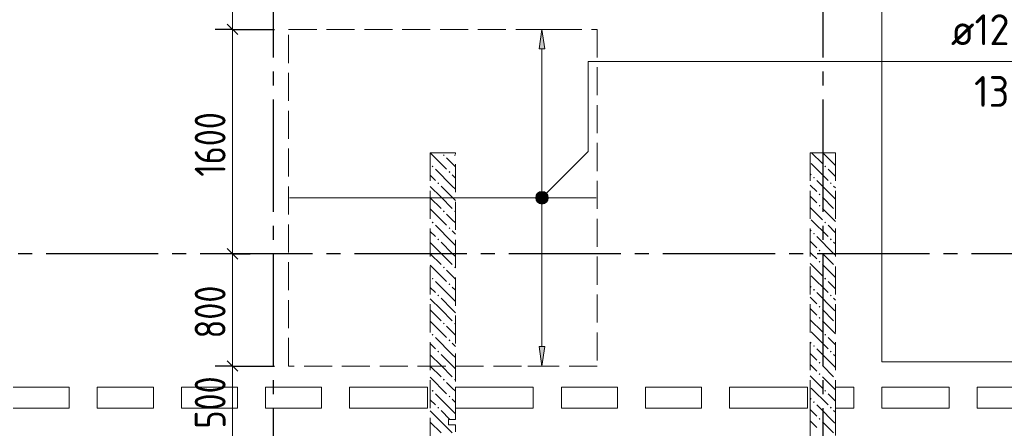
# Model space of a CAD drawing. Header units: millimetres. Extents: x 0 to 61017, y 0 to 42000.
# Tile 15 of 30: x 15912 to 22934, y 34356 to 37269. Entities that reach past the tile are written whole.
import ezdxf

# ---------------------------------------------------------------- set-up
doc = ezdxf.new("R2010")
doc.units = ezdxf.units.MM
doc.linetypes.add('______2', pattern=[270, 200, -70])
doc.linetypes.add('______5', pattern=[1100, 800, -100, 100, -100])
for name, color, linetype, lineweight in [('Standard', 7, 'Continuous', 25), ('ДОП Верх по Х', 7, 'Continuous', 25), ('Оси', 40, '______5', 18), ('Позиционная метка номер позиции', 7, 'Continuous', 13), ('Примечания', 7, 'Continuous', 25)]:
    doc.layers.add(name, color=color, linetype=linetype, lineweight=lineweight)
doc.layers.add('ЖБ Перекрытие верхний уровень', color=7, linetype='Continuous', lineweight=25, true_color=0xe0e0ff)
doc.layers.add('ЖБ Стена верхний уровень', color=7, linetype='Continuous', lineweight=25, true_color=0x006e00)
doc.styles.add('GOST 2.304-81', font='txt')
doc.styles.add('ISOCPEUR', font='txt')

msp = doc.modelspace()

# ---------------------------------------------------------------- hatches: boundary and pattern name
at = {"layer": 'ДОП Верх по Х', "linetype": 'Continuous', "lineweight": 13, "transparency": 33554687}
for points in [[(19657, 37060), (19637, 37200), (19617, 37060)], [(19604.7, 36018.8), (19669.2, 36018.8), (19655.7, 36032.3)], [(19604.7, 36018.8), (19655.7, 36032.3), (19618.2, 36032.3)], [(19618.2, 36032.3), (19655.7, 36032.3), (19637, 36037.5)], [(19599.5, 36000), (19674.5, 36000), (19669.2, 36018.8)], [(19599.5, 36000), (19669.2, 36018.8), (19604.7, 36018.8)], [(19604.7, 35981.2), (19674.5, 36000), (19599.5, 36000)], [(19604.7, 35981.2), (19669.2, 35981.2), (19674.5, 36000)], [(19618.2, 35967.8), (19669.2, 35981.2), (19604.7, 35981.2)], [(19618.2, 35967.8), (19655.7, 35967.8), (19669.2, 35981.2)], [(19655.7, 35967.8), (19618.2, 35967.8), (19637, 35962.5)]]:
    msp.add_hatch(color=7, dxfattribs=at).paths.add_polyline_path(points)
msp.add_hatch(color=7, dxfattribs=at).paths.add_polyline_path([(19657, 34940), (19637, 34800), (19617, 34940)], flags=16)
at = {"layer": 'ЖБ Стена верхний уровень', "linetype": 'Continuous', "lineweight": 18, "transparency": 33554687}
for points in [[(18930.5, 36303.1), (18937, 36309.6), (18943.5, 36303.1), (18937, 36296.6)], [(19010.5, 36303.1), (19016.9, 36309.6), (19020, 36306.6), (19020, 36299.7), (19016.9, 36296.6)], [(18850.5, 36223.1), (18857, 36229.6), (18863.5, 36223.1), (18857, 36216.6)], [(18970.5, 36183.1), (18977, 36189.6), (18983.5, 36183.1), (18977, 36176.6)], [(21650.5, 36223.1), (21657, 36229.6), (21663.5, 36223.1), (21657, 36216.6)], [(18890.5, 36103.1), (18897, 36109.6), (18903.4, 36103.1), (18897, 36096.6)], [(21570.5, 36143.1), (21577, 36149.6), (21583.5, 36143.1), (21577, 36136.6)], [(21690.5, 36103.1), (21697, 36109.6), (21703.4, 36103.1), (21697, 36096.6)], [(21610.5, 36023.1), (21616.9, 36029.6), (21623.4, 36023.1), (21616.9, 36016.6)], [(18930.5, 35903.1), (18937, 35909.6), (18943.5, 35903.1), (18937, 35896.6)], [(19010.5, 35903.1), (19016.9, 35909.6), (19020, 35906.6), (19020, 35899.7), (19016.9, 35896.6)], [(21610.5, 35943.1), (21616.9, 35949.6), (21623.4, 35943.1), (21616.9, 35936.6)], [(18850.5, 35823.1), (18857, 35829.6), (18863.5, 35823.1), (18857, 35816.6)], [(21650.5, 35823.1), (21657, 35829.6), (21663.5, 35823.1), (21657, 35816.6)], [(18970.5, 35783.1), (18977, 35789.6), (18983.5, 35783.1), (18977, 35776.6)], [(21570.5, 35743.1), (21577, 35749.6), (21583.5, 35743.1), (21577, 35736.6)], [(18890.5, 35703.1), (18897, 35709.6), (18903.4, 35703.1), (18897, 35696.6)], [(21690.5, 35703.1), (21697, 35709.6), (21703.4, 35703.1), (21697, 35696.6)], [(21610.5, 35623.1), (21616.9, 35629.6), (21623.4, 35623.1), (21616.9, 35616.6)], [(21610.5, 35543.1), (21616.9, 35549.6), (21623.4, 35543.1), (21616.9, 35536.6)], [(18930.5, 35503.1), (18937, 35509.6), (18943.5, 35503.1), (18937, 35496.6)], [(19010.5, 35503.1), (19016.9, 35509.6), (19020, 35506.6), (19020, 35499.7), (19016.9, 35496.6)], [(18850.5, 35423.1), (18857, 35429.6), (18863.5, 35423.1), (18857, 35416.6)], [(21650.5, 35423.1), (21657, 35429.6), (21663.5, 35423.1), (21657, 35416.6)], [(18970.5, 35383.1), (18977, 35389.6), (18983.5, 35383.1), (18977, 35376.6)], [(21570.5, 35343.1), (21577, 35349.6), (21583.5, 35343.1), (21577, 35336.6)], [(18890.5, 35303.1), (18897, 35309.6), (18903.4, 35303.1), (18897, 35296.6)], [(21690.5, 35303.1), (21697, 35309.6), (21703.4, 35303.1), (21697, 35296.6)], [(21610.5, 35223.1), (21616.9, 35229.6), (21623.4, 35223.1), (21616.9, 35216.6)], [(21610.5, 35143.1), (21616.9, 35149.6), (21623.4, 35143.1), (21616.9, 35136.6)], [(18930.5, 35103.1), (18937, 35109.6), (18943.5, 35103.1), (18937, 35096.6)], [(19010.5, 35103.1), (19016.9, 35109.6), (19020, 35106.6), (19020, 35099.7), (19016.9, 35096.6)], [(18850.5, 35023.1), (18857, 35029.6), (18863.5, 35023.1), (18857, 35016.6)], [(18970.5, 34983.1), (18977, 34989.6), (18983.5, 34983.1), (18977, 34976.6)], [(21650.5, 35023.1), (21657, 35029.6), (21663.5, 35023.1), (21657, 35016.6)], [(18890.5, 34903.1), (18897, 34909.6), (18903.4, 34903.1), (18897, 34896.6)], [(21570.5, 34943.1), (21577, 34949.6), (21583.5, 34943.1), (21577, 34936.6)], [(21690.5, 34903.1), (21697, 34909.6), (21703.4, 34903.1), (21697, 34896.6)], [(21610.5, 34823.1), (21616.9, 34829.6), (21623.4, 34823.1), (21616.9, 34816.6)], [(18930.5, 34703.1), (18937, 34709.6), (18943.5, 34703.1), (18937, 34696.6)], [(19010.5, 34703.1), (19016.9, 34709.6), (19020, 34706.6), (19020, 34699.7), (19016.9, 34696.6)], [(21610.5, 34743.1), (21616.9, 34749.6), (21623.4, 34743.1), (21616.9, 34736.6)], [(18850.5, 34623.1), (18857, 34629.6), (18863.5, 34623.1), (18857, 34616.6)], [(21650.5, 34623.1), (21657, 34629.6), (21663.5, 34623.1), (21657, 34616.6)], [(18970.5, 34583.1), (18977, 34589.6), (18983.5, 34583.1), (18977, 34576.6)], [(18890.5, 34503.1), (18897, 34509.6), (18903.4, 34503.1), (18897, 34496.6)], [(21570.5, 34543.1), (21577, 34549.6), (21583.5, 34543.1), (21577, 34536.6)], [(21690.5, 34503.1), (21697, 34509.6), (21703.4, 34503.1), (21700.3, 34500), (21693.6, 34500)], [(21700.3, 34500), (21697, 34496.6), (21693.6, 34500)], [(21610.5, 34423.1), (21616.9, 34429.6), (21623.4, 34423.1), (21616.9, 34416.6)]]:
    msp.add_hatch(color=7, dxfattribs=at).paths.add_polyline_path(points, flags=16)
at = {"layer": 'Позиционная метка номер позиции', "linetype": 'Continuous', "lineweight": 13, "transparency": 33554687}
for points in [[(19593.7, 36011.5), (19668.8, 35968.2), (19605.2, 36031.8)], [(19605.2, 36031.8), (19680.2, 35988.5), (19625.5, 36043.3)], [(19605.2, 36031.8), (19668.8, 35968.2), (19680.2, 35988.5)], [(19625.5, 36043.3), (19680.2, 35988.5), (19680.2, 36011.5)], [(19625.5, 36043.3), (19680.2, 36011.5), (19648.4, 36043.3)], [(19648.4, 36043.3), (19680.2, 36011.5), (19668.8, 36031.8)], [(19593.7, 35988.5), (19648.4, 35956.7), (19593.7, 36011.5)], [(19593.7, 36011.5), (19648.4, 35956.7), (19668.8, 35968.2)], [(19625.5, 35956.7), (19593.7, 35988.5), (19605.2, 35968.2)], [(19593.7, 35988.5), (19625.5, 35956.7), (19648.4, 35956.7)]]:
    msp.add_hatch(color=7, dxfattribs=at).paths.add_polyline_path(points)

# ---------------------------------------------------------------- linework, layer by layer
at = {"layer": 'Standard', "color": 7, "linetype": 'Continuous', "lineweight": 13, "transparency": 33554687}
for p, q in [((17430, 37900), (17430, 37200)), ((17430, 37200), (17430, 35600)), ((17430, 35600), (17430, 34800)), ((17430, 34800), (17430, 34300))]:
    msp.add_line(p, q, dxfattribs=at)
at = {"layer": 'Standard', "color": 7, "linetype": 'Continuous', "lineweight": 25, "transparency": 33554687}
for p, q in [((17392.5, 37237.5), (17467.5, 37162.5)), ((17392.5, 35637.5), (17467.5, 35562.5)), ((17392.5, 34837.5), (17467.5, 34762.5))]:
    msp.add_line(p, q, dxfattribs=at)
at = {"layer": 'Standard', "color": 251, "linetype": 'Continuous', "lineweight": -3, "true_color": 0x656565, "transparency": 33554687}
for p, q in [((17430, 37200), (17305, 37200)), ((17430, 37200), (17555, 37200)), ((17430, 37200), (17730, 37200)), ((17430, 35600), (17305, 35600)), ((17430, 35600), (17555, 35600)), ((17430, 35600), (17430, 35600)), ((17430, 34800), (17305, 34800)), ((17430, 34800), (17555, 34800)), ((17430, 34800), (17730, 34800))]:
    msp.add_line(p, q, dxfattribs=at)
at = {"layer": 'ДОП Верх по Х', "color": 251, "linetype": 'Continuous', "lineweight": 13, "true_color": 0x494949, "transparency": 33554687}
for p, q in [((19637, 37200), (19537, 37200)), ((19637, 37200), (19617, 37060)), ((19657, 37060), (19637, 37200)), ((19637, 37200), (19737, 37200)), ((19637, 37200), (19637, 37200)), ((19617, 37060), (19657, 37060)), ((19637, 36030), (19637, 37060)), ((19599.5, 36000), (19599.5, 36000)), ((19637, 34940), (19637, 35970)), ((19674.5, 36000), (19674.5, 36000)), ((19637, 34800), (19617, 34940)), ((19617, 34940), (19657, 34940)), ((19657, 34940), (19637, 34800)), ((19637, 34800), (19537, 34800)), ((19637, 34800), (19737, 34800)), ((19637, 34800), (19637, 34800))]:
    msp.add_line(p, q, dxfattribs=at)
at = {"layer": 'ДОП Верх по Х', "color": 7, "linetype": 'Continuous', "lineweight": 13, "transparency": 33554687}
msp.add_line((22533.4, 36970), (24619.4, 36970), dxfattribs=at)
at = {"layer": 'ДОП Верх по Х', "color": 7, "linetype": 'Continuous', "lineweight": 18, "transparency": 33554687}
msp.add_line((17836, 36000), (20024, 36000), dxfattribs=at)
at = {"layer": 'ДОП Верх по Х', "color": 251, "linetype": 'Continuous', "lineweight": 13, "true_color": 0x494949, "transparency": 33554687}
msp.add_circle((19637, 36000), 37.5, dxfattribs=at)
at = {"layer": 'ЖБ Перекрытие верхний уровень', "color": 7, "linetype": 'Continuous', "lineweight": 18, "transparency": 33554687}
for p, q in [((22060, 34830), (22060, 38800)), ((28240, 34830), (22060, 34830)), ((15865, 34650), (16265, 34650)), ((16265, 34650), (16265, 34500)), ((16465, 34650), (16865, 34650)), ((16465, 34500), (16465, 34650)), ((16865, 34650), (16865, 34500)), ((17065, 34500), (17065, 34650)), ((17065, 34650), (17465, 34650)), ((17465, 34650), (17465, 34500)), ((17665, 34650), (18065, 34650)), ((17665, 34500), (17665, 34650)), ((18065, 34650), (18065, 34500)), ((18265, 34500), (18265, 34650)), ((18265, 34650), (18820, 34650)), ((18820, 34650), (18820, 34500)), ((19020, 34650), (19575, 34650)), ((19020, 34500), (19020, 34650)), ((19575, 34650), (19575, 34500)), ((19775, 34500), (19775, 34650)), ((19775, 34650), (20175, 34650)), ((20175, 34650), (20175, 34500)), ((20375, 34500), (20375, 34650)), ((20375, 34650), (20775, 34650)), ((20775, 34650), (20775, 34500)), ((20975, 34500), (20975, 34650)), ((20975, 34650), (21530, 34650)), ((21530, 34650), (21530, 34500)), ((21730, 34500), (21730, 34650)), ((21730, 34650), (21860, 34650)), ((21860, 34650), (21860, 34500)), ((22060, 34500), (22060, 34650)), ((22060, 34650), (22540, 34650)), ((22540, 34650), (22540, 34500)), ((22740, 34650), (23140, 34650)), ((22740, 34500), (22740, 34650)), ((16265, 34500), (15865, 34500)), ((16865, 34500), (16465, 34500)), ((17465, 34500), (17065, 34500)), ((18065, 34500), (17665, 34500)), ((18820, 34500), (18265, 34500)), ((19575, 34500), (19020, 34500)), ((20175, 34500), (19775, 34500)), ((20775, 34500), (20375, 34500)), ((21530, 34500), (20975, 34500)), ((21860, 34500), (21730, 34500)), ((22540, 34500), (22060, 34500)), ((23140, 34500), (22740, 34500))]:
    msp.add_line(p, q, dxfattribs=at)
at = {"layer": 'ЖБ Стена верхний уровень', "color": 251, "linetype": '______2', "lineweight": 13, "true_color": 0x656565, "transparency": 33554687}
for p, q in [((19020, 36320), (18840, 36320)), ((18840, 36320), (18840, 33520)), ((19020, 34420), (19020, 36320)), ((21730, 36320), (21550, 36320)), ((21550, 36320), (21550, 34500)), ((21730, 34500), (21730, 36320)), ((21550, 34500), (21550, 33495)), ((21730, 33495), (21730, 34500)), ((19020, 34420), (18970, 34420)), ((18970, 34420), (18970, 34380)), ((18970, 34380), (19020, 34380)), ((19020, 33520), (19020, 34380))]:
    msp.add_line(p, q, dxfattribs=at)
at = {"layer": 'ЖБ Стена верхний уровень', "color": 9, "linetype": 'Continuous', "lineweight": 18, "true_color": 0xc7c7c7, "transparency": 33554687}
for p, q in [((18840.1, 36320), (18957, 36203.1)), ((21560.1, 36320), (21637, 36243.1)), ((21640.1, 36320), (21730, 36230.1)), ((18997, 36243.1), (18957, 36283.1)), ((19020, 36220.1), (18997, 36243.1)), ((21557, 36243.1), (21677, 36123.1)), ((18997, 36083.1), (18877, 36203.1)), ((21550, 36170.1), (21557, 36163.1)), ((21730, 36150.1), (21677, 36203.1)), ((18840, 36160.1), (18877, 36123.1)), ((18997, 36163.1), (19020, 36140.1)), ((21716.9, 36003.1), (21597, 36123.1)), ((18916.9, 36003.1), (18840, 36080.1)), ((18916.9, 36083.1), (18997, 36003.1)), ((18997, 36083.1), (19020, 36060.1)), ((21550, 36090.1), (21597, 36043.1)), ((21716.9, 36083.1), (21730, 36070.1)), ((18840, 36000.1), (18916.9, 35923.1)), ((18916.9, 36003.1), (18997, 35923.1)), ((18997, 36003.1), (19020, 35980.1)), ((21557, 36003.1), (21550, 36010.1)), ((21597, 35963.1), (21557, 36003.1)), ((21637, 36003.1), (21716.9, 35923.1)), ((21716.9, 36003.1), (21730, 35990.1)), ((18840, 35920.1), (18957, 35803.1)), ((21550, 35930.1), (21637, 35843.1)), ((21637, 35923.1), (21730, 35830.1)), ((18997, 35843.1), (18957, 35883.1)), ((19020, 35820.1), (18997, 35843.1)), ((21557, 35843.1), (21677, 35723.1)), ((18840, 35760.1), (18877, 35723.1)), ((18997, 35683.1), (18877, 35803.1)), ((18997, 35763.1), (19020, 35740.1)), ((21550, 35770.1), (21557, 35763.1)), ((21730, 35750.1), (21677, 35803.1)), ((18916.9, 35603.1), (18840, 35680.1)), ((18916.9, 35683.1), (18997, 35603.1)), ((18997, 35683.1), (19020, 35660.1)), ((21550, 35690.1), (21597, 35643.1)), ((21716.9, 35603.1), (21597, 35723.1)), ((21716.9, 35683.1), (21730, 35670.1)), ((21557, 35603.1), (21550, 35610.1)), ((18840, 35600.1), (18916.9, 35523.1)), ((18916.9, 35603.1), (18997, 35523.1)), ((18997, 35603.1), (19020, 35580.1)), ((21597, 35563.1), (21557, 35603.1)), ((21637, 35603.1), (21716.9, 35523.1)), ((21716.9, 35603.1), (21730, 35590.1)), ((18840, 35520.1), (18957, 35403.1)), ((18997, 35443.1), (18957, 35483.1)), ((21550, 35530.1), (21637, 35443.1)), ((21637, 35523.1), (21730, 35430.1)), ((18997, 35283.1), (18877, 35403.1)), ((19020, 35420.1), (18997, 35443.1)), ((21557, 35443.1), (21677, 35323.1)), ((21730, 35350.1), (21677, 35403.1)), ((18840, 35360.1), (18877, 35323.1)), ((18997, 35363.1), (19020, 35340.1)), ((21550, 35370.1), (21557, 35363.1)), ((18916.9, 35203.1), (18840, 35280.1)), ((18916.9, 35283.1), (18997, 35203.1)), ((18997, 35283.1), (19020, 35260.1)), ((21550, 35290.1), (21597, 35243.1)), ((21716.9, 35203.1), (21597, 35323.1)), ((21716.9, 35283.1), (21730, 35270.1)), ((18840, 35200.1), (18916.9, 35123.1)), ((18916.9, 35203.1), (18997, 35123.1)), ((18997, 35203.1), (19020, 35180.1)), ((21557, 35203.1), (21550, 35210.1)), ((21597, 35163.1), (21557, 35203.1)), ((21637, 35203.1), (21716.9, 35123.1)), ((21716.9, 35203.1), (21730, 35190.1)), ((18840, 35120.1), (18957, 35003.1)), ((21550, 35130.1), (21637, 35043.1)), ((21637, 35123.1), (21730, 35030.1)), ((18997, 35043.1), (18957, 35083.1)), ((18997, 34883.1), (18877, 35003.1)), ((19020, 35020.1), (18997, 35043.1)), ((21557, 35043.1), (21677, 34923.1)), ((21730, 34950.1), (21677, 35003.1)), ((18840, 34960.1), (18877, 34923.1)), ((18997, 34963.1), (19020, 34940.1)), ((21550, 34970.1), (21557, 34963.1)), ((21716.9, 34803.1), (21597, 34923.1)), ((18916.9, 34803.1), (18840, 34880.1)), ((18916.9, 34883.1), (18997, 34803.1)), ((18997, 34883.1), (19020, 34860.1)), ((21550, 34890.1), (21597, 34843.1)), ((21716.9, 34883.1), (21730, 34870.1)), ((18840, 34800.1), (18916.9, 34723.1)), ((18916.9, 34803.1), (18997, 34723.1)), ((18997, 34803.1), (19020, 34780.1)), ((21557, 34803.1), (21550, 34810.1)), ((21597, 34763.1), (21557, 34803.1)), ((21637, 34803.1), (21716.9, 34723.1)), ((21716.9, 34803.1), (21730, 34790.1)), ((18840, 34720.1), (18957, 34603.1)), ((21550, 34730.1), (21637, 34643.1)), ((21637, 34723.1), (21730, 34630.1)), ((18997, 34643.1), (18957, 34683.1)), ((19020, 34620.1), (18997, 34643.1)), ((21557, 34643.1), (21677, 34523.1)), ((18840, 34560.1), (18877, 34523.1)), ((18997, 34483.1), (18877, 34603.1)), ((18997, 34563.1), (19020, 34540.1)), ((21550, 34570.1), (21557, 34563.1)), ((21730, 34550.1), (21677, 34603.1)), ((18916.9, 34483.1), (18980.1, 34420)), ((18997, 34483.1), (19020, 34460.1)), ((21550, 34490.1), (21597, 34443.1)), ((21620.1, 34500), (21597, 34523.1)), ((21716.9, 34403.1), (21620.1, 34500)), ((21716.9, 34483.1), (21730, 34470.1)), ((18916.9, 34403.1), (18840, 34480.1)), ((18840, 34400.1), (18916.9, 34323.1)), ((18916.9, 34403.1), (18997, 34323.1)), ((21557, 34403.1), (21550, 34410.1)), ((21597, 34363.1), (21557, 34403.1)), ((21637, 34403.1), (21716.9, 34323.1)), ((21716.9, 34403.1), (21730, 34390.1))]:
    msp.add_line(p, q, dxfattribs=at)
at = {"layer": 'Оси', "color": 8, "linetype": '______5', "lineweight": -3, "transparency": 33554687}
for p, q in [((21640, 40000), (21640, 15970)), ((17720, 38900), (17720, 15970)), ((43300, 35600), (3600, 35600))]:
    msp.add_line(p, q, dxfattribs=at)
at = {"layer": 'Позиционная метка номер позиции', "color": 7, "linetype": 'Continuous', "lineweight": 13, "transparency": 33554687}
for p, q in [((19605.2, 36031.8), (19605.2, 36031.8)), ((19668.8, 36031.8), (19668.8, 36031.8)), ((19605.2, 35968.2), (19605.2, 35968.2)), ((19668.8, 35968.2), (19668.8, 35968.2))]:
    msp.add_line(p, q, dxfattribs=at)
msp.add_lwpolyline([(19637, 36000), (19967, 36330), (19967, 36970), (24733.4, 36970)], dxfattribs=at)
msp.add_circle((19637, 36000), 45, dxfattribs=at)
at = {"layer": 'Примечания', "color": 7, "linetype": '______2', "lineweight": 18, "transparency": 33554687}
for p, q in [((17830, 37200), (20030, 37200)), ((17830, 34800), (17830, 37200)), ((20030, 37200), (20030, 34800)), ((20030, 34800), (17830, 34800))]:
    msp.add_line(p, q, dxfattribs=at)

# ---------------------------------------------------------------- texts
at = {"layer": 'Standard', "color": 7, "linetype": 'Continuous', "lineweight": 25, "transparency": 33554687, "char_height": 220, "attachment_point": 7, "rotation": 90, "style": 'GOST 2.304-81'}
for s, insert, width in [('1600', (17380, 36149.8), 625.735), ('800', (17380, 34996.7), 531.96), ('500', (17380, 34354.5), 516.39)]:
    msp.add_mtext(s, dxfattribs=dict(at, insert=insert, width=width))
at = {"layer": 'ДОП Верх по Х', "color": 7, "linetype": 'Continuous', "lineweight": 13, "transparency": 33554687, "char_height": 220, "attachment_point": 7, "style": 'ISOCPEUR'}
for s, insert, width in [('\\W0.96;ø12 L=2200mm ', (22553.4, 37087.3), 2150.516), ('\\W0.95;13шт. ш.200 ', (22718.4, 36647.3), 1819.9)]:
    msp.add_mtext(s, dxfattribs=dict(at, insert=insert, width=width))

doc.saveas('drawing.dxf')
